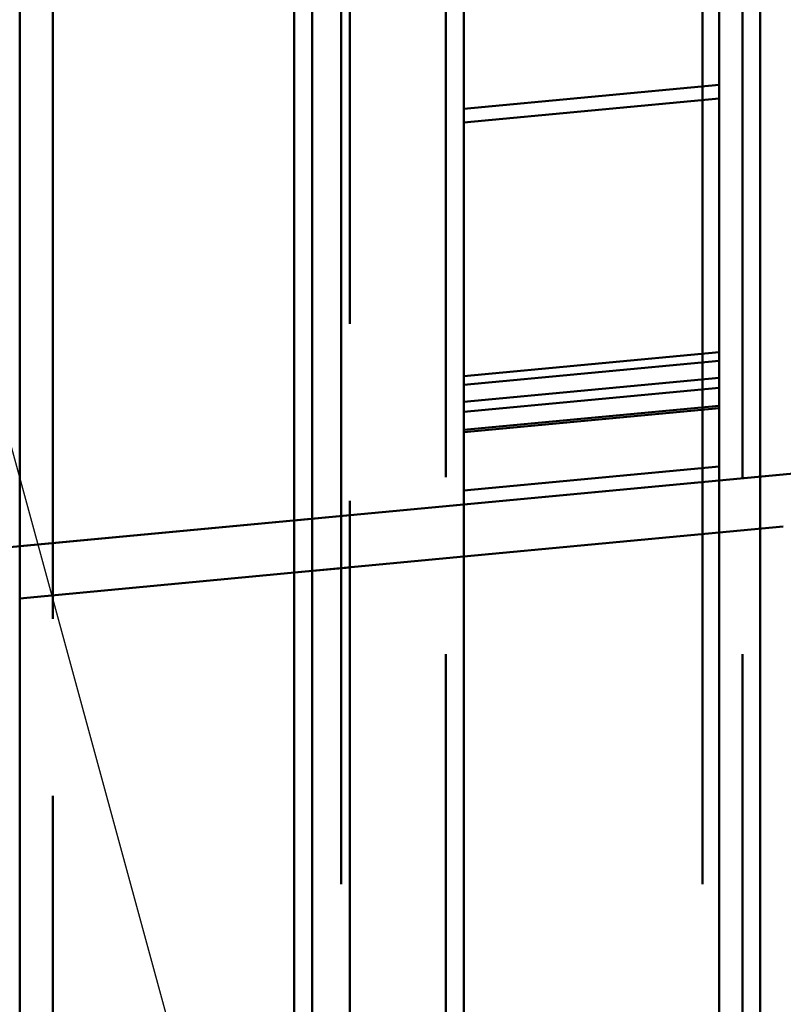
# Paper-space layout 'Layout1' of a CAD drawing. Extents: x -2 to 1033, y -36 to 596.
# Tile 256 of 256: x 377.01 to 380.24, y 504.25 to 508.42. Entities that reach past the tile are written whole.
import ezdxf

# ---------------------------------------------------------------- set-up
doc = ezdxf.new("R2010")
doc.units = 0
doc.linetypes.add('ACAD_ISO02W100', pattern=[15, 12, -3])
doc.linetypes.add('ACAD_ISO04W100', pattern=[30.5, 24, -3, 0.5, -3])
doc.layers.add('SS_PLECHY', color=7, linetype='CONTINUOUS', lineweight=50, true_color=0xb47846)
for name, color, linetype, lineweight in [('SS_POPIS_PROFILU', 13, 'CONTINUOUS', 25), ('SS_SLOUPY KRAJNÍ', 143, 'CONTINUOUS', 50), ('SS_ZEBRIK KOŠ', 75, 'CONTINUOUS', 50), ('SS_ZEBRIKY', 24, 'CONTINUOUS', 50)]:
    doc.layers.add(name, color=color, linetype=linetype, lineweight=lineweight)

psp = doc.layouts.get("Layout1")

# ---------------------------------------------------------------- linework, layer by layer
at = {"layer": 'SS_PLECHY', "color": 5, "linetype": 'Continuous', "ltscale": 0.25}
for p, q in [((379.9707, 508.1485), (378.8892, 508.0467)), ((378.8892, 507.988), (379.9707, 508.0898)), ((378.8892, 506.9125), (379.9707, 507.0143)), ((378.8892, 506.876), (379.9707, 506.9778)), ((378.8892, 506.8044), (379.9707, 506.9062)), ((378.8892, 506.7613), (379.9707, 506.8631)), ((379.9707, 506.788), (378.8892, 506.6862)), ((378.8892, 506.6751), (379.9707, 506.7769)), ((378.8892, 506.428), (379.9707, 506.5297))]:
    psp.add_line(p, q, dxfattribs=at)
at = {"layer": 'SS_POPIS_PROFILU', "color": 13}
psp.add_lwpolyline([(374.6585, 515.085), (388.1864, 465.4941), (399.4245, 465.4941)], dxfattribs=at)
at = {"layer": 'SS_SLOUPY KRAJNÍ', "color": 7, "linetype": 'ACAD_ISO04W100', "ltscale": 0.25}
psp.add_line((442.8063, 512.385), (357.8063, 504.385), dxfattribs=at)
at = {"layer": 'SS_SLOUPY KRAJNÍ', "color": 3, "linetype": 'ACAD_ISO02W100', "ltscale": 0.25}
for p, q in [((379.9707, 506.4711), (380.2429, 506.4967)), ((377.0063, 506.1921), (378.8892, 506.3693)), ((378.4063, 506.3239), (378.1698, 506.3016)), ((379.9707, 506.2501), (380.2429, 506.2757)), ((379.9707, 506.2501), (380.2429, 506.2757)), ((377.0063, 505.9711), (378.8892, 506.1483)), ((378.1698, 506.0806), (378.4063, 506.1029))]:
    psp.add_line(p, q, dxfattribs=at)
at = {"layer": 'SS_SLOUPY KRAJNÍ', "color": 1, "linetype": 'Continuous', "ltscale": 0.25}
for p, q in [((378.8892, 506.3693), (379.9707, 506.4711)), ((378.8892, 506.1483), (379.9707, 506.2501))]:
    psp.add_line(p, q, dxfattribs=at)
at = {"layer": 'SS_ZEBRIK KOŠ', "color": 1, "linetype": 'Continuous', "ltscale": 0.25}
for p, q in [((378.1698, 546.985), (378.1698, 420.885)), ((378.2464, 420.885), (378.2464, 546.985)), ((378.8892, 420.885), (378.8892, 546.985)), ((379.9707, 515.085), (379.9707, 484.685)), ((380.1444, 515.085), (380.1444, 484.685))]:
    psp.add_line(p, q, dxfattribs=at)
at = {"layer": 'SS_ZEBRIK KOŠ', "color": 7, "linetype": 'ACAD_ISO04W100', "ltscale": 0.25}
for p, q in [((378.3686, 420.885), (378.3686, 546.985)), ((379.9, 420.885), (379.9, 546.985))]:
    psp.add_line(p, q, dxfattribs=at)
at = {"layer": 'SS_ZEBRIK KOŠ', "color": 3, "linetype": 'ACAD_ISO02W100', "ltscale": 0.25}
for p, q in [((378.8126, 546.985), (378.8126, 420.885)), ((380.0692, 546.985), (380.0692, 420.885))]:
    psp.add_line(p, q, dxfattribs=at)
at = {"layer": 'SS_ZEBRIKY', "color": 7, "linetype": 'ACAD_ISO04W100', "ltscale": 0.25}
psp.add_line((377.0063, 524.985), (377.0063, 378.385), dxfattribs=at)
at = {"layer": 'SS_ZEBRIKY', "color": 3, "linetype": 'ACAD_ISO02W100', "ltscale": 0.25}
for p, q in [((377.1463, 378.385), (377.1463, 524.985)), ((378.4063, 420.885), (378.4063, 524.985))]:
    psp.add_line(p, q, dxfattribs=at)

doc.saveas('drawing.dxf')
